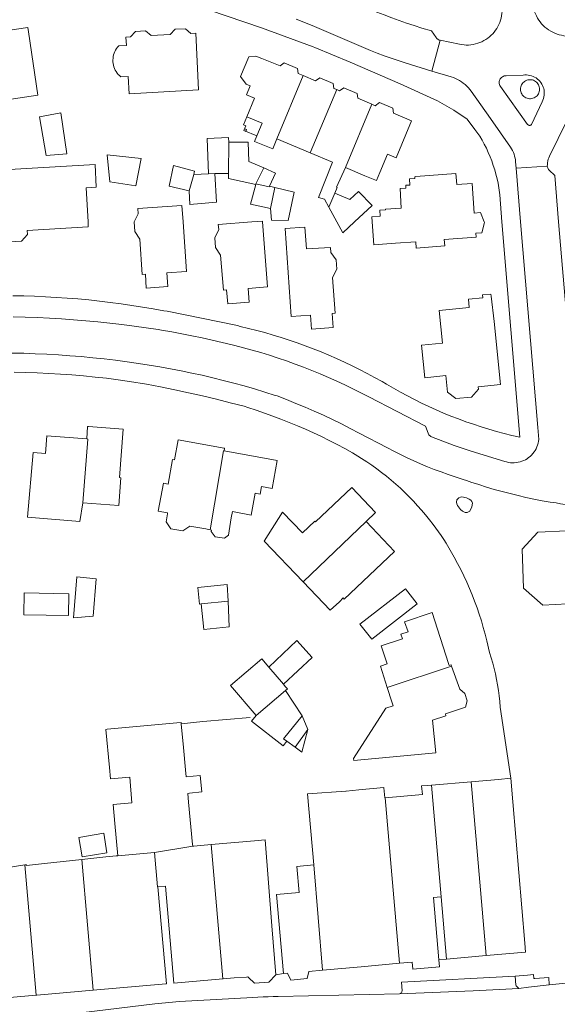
# Model space of a CAD drawing. Header units: metres. Extents: x 89888 to 94270, y 464165 to 468904.
# Tile 102 of 256: x 92092 to 92177, y 465877 to 466032. Entities that reach past the tile are written whole.
import ezdxf

# ---------------------------------------------------------------- set-up
doc = ezdxf.new("R2010")
doc.units = ezdxf.units.M
for name, color, linetype, lineweight in [('B_BEBOUWINGSGRENS_0', 251, 'CONTINUOUS', 13), ('B_LUIFEL_1', 251, 'CONTINUOUS', 13), ('B_OVERBOUWLIJN_LIJN_1', 251, 'CONTINUOUS', 13), ('B_TUSSENMUUR_0', 251, 'CONTINUOUS', 13), ('T_MUUR_30CM_LIJN_0', 251, 'CONTINUOUS', 13), ('V_WEGGRENS_0', 251, 'CONTINUOUS', 13)]:
    doc.layers.add(name, color=color, linetype=linetype, lineweight=lineweight)

msp = doc.modelspace()

# ---------------------------------------------------------------- linework, layer by layer
at = {"layer": 'B_BEBOUWINGSGRENS_0'}
for p, q in [((92120.65, 466020.84), (92120.18, 466029.77)), ((92137.13, 466023.08), (92132.99, 466013.1)), ((92132.99, 466013.1), (92138.25, 466010.9)), ((92096.63, 466010.51), (92099.86, 466010.75)), ((92110.76, 466005.68), (92111.61, 466010.01)), ((92122.2, 466007.59), (92119.88, 466007.5)), ((92123.18, 466007.64), (92125.36, 466007.63)), ((92119.17, 466004.92), (92119.24, 466002.74)), ((92132.68, 466005.42), (92131.83, 466005.63)), ((92131.53, 465989.77), (92130.74, 466000)), ((92148.28, 465996.38), (92151.69, 465996.65)), ((92130.96, 465949.67), (92137.14, 465943.21)), ((92153.24, 465942.15), (92146.07, 465936.54)), ((92125.69, 465926.87), (92129.73, 465922.14)), ((92136.96, 465922.12), (92134.32, 465926.07)), ((92137.86, 465919.96), (92136.96, 465922.12)), ((92135.86, 465917.15), (92137.86, 465919.96)), ((92134.53, 465918.1), (92135.86, 465917.15)), ((92157.34, 465911.17), (92163.62, 465911.71)), ((92169.85, 465912.24), (92170.16, 465908.54)), ((92170.16, 465908.54), (92172.08, 465886.22)), ((92159.72, 465883.72), (92158.87, 465893.54)), ((92172.08, 465886.22), (92172.2, 465884.8)), ((92172.2, 465884.8), (92166, 465884.27)), ((92166, 465884.27), (92159.72, 465883.72)), ((92095.02, 465878.01), (92088.86, 465877.52))]:
    msp.add_line(p, q, dxfattribs=at)
for points in [[(92088.95, 466019.05), (92095.3, 466020), (92093.81, 466029.99), (92093.71, 466030.65), (92090.52, 466030.18), (92090.62, 466029.51)], [(92120.18, 466029.77), (92119.42, 466029.73), (92118.56, 466030.48), (92116.97, 466030.4), (92116.18, 466029.55), (92113.15, 466029.39), (92112.29, 466030.13), (92110.68, 466030.05), (92109.91, 466029.19), (92109.17, 466029.15), (92109.25, 466027.85), (92108.05, 466027.77), (92107.87, 466027.57), (92107.71, 466027.35), (92107.56, 466027.11), (92107.44, 466026.87), (92107.33, 466026.62), (92107.25, 466026.35), (92107.19, 466026.09), (92107.15, 466025.82), (92107.13, 466025.54), (92107.14, 466025.27), (92107.17, 466024.99), (92107.22, 466024.72), (92107.3, 466024.46), (92107.39, 466024.2), (92107.51, 466023.95), (92107.65, 466023.72), (92107.81, 466023.49), (92107.98, 466023.28), (92108.17, 466023.08), (92108.38, 466022.9), (92109.55, 466022.97), (92109.72, 466020.19), (92120.65, 466020.84)], [(92137.13, 466023.08), (92136.34, 466023.41), (92136.24, 466024.21), (92134.13, 466025.1), (92133.49, 466024.61), (92130.63, 466025.79), (92129.67, 466026.17), (92128.58, 466026.05), (92127.27, 466022.92), (92128.15, 466021.72), (92128.79, 466021.45), (92128.2, 466020.05), (92129.48, 466019.52), (92128.24, 466016.58), (92130.64, 466015.57), (92129.81, 466013.58), (92129.44, 466012.7), (92132.32, 466011.52), (92132.99, 466013.1)], [(92142.42, 466020.88), (92141.95, 466021.07), (92141.85, 466021.85), (92139.73, 466022.75), (92139.09, 466022.26), (92137.13, 466023.08)], [(92147.96, 466018.57), (92145.74, 466019.51), (92145.63, 466020.29), (92143.52, 466021.17), (92142.87, 466020.69), (92142.42, 466020.88)], [(92143.78, 466008.58), (92146.85, 466007.3), (92148.7, 466006.53), (92149.23, 466007.8), (92150.45, 466010.71), (92151.81, 466010.14), (92154.19, 466015.95), (92151.35, 466017.14), (92151.24, 466017.94), (92149.14, 466018.82), (92148.49, 466018.34), (92147.96, 466018.57)], [(92099.86, 466010.75), (92098.9, 466017.21), (92095.56, 466016.61), (92096.63, 466010.51)], [(92128.07, 466014.29), (92128.18, 466014.57), (92127.9, 466014.69), (92127.79, 466014.41), (92128.07, 466014.29)], [(92125.39, 466012.59), (92125.36, 466013.32), (92121.97, 466013.19), (92122.2, 466007.59)], [(92130.93, 466008.52), (92128.54, 466009.56), (92128.45, 466012.6), (92125.39, 466012.59)], [(92111.61, 466010.01), (92106.24, 466010.6), (92106.62, 466006.31), (92110.76, 466005.68)], [(92138.25, 466010.9), (92141.75, 466009.43), (92139.54, 466003.88), (92140.48, 466003.59), (92141.16, 466002.33)], [(92087.68, 465998.34), (92088.98, 465998.42), (92089.02, 465997.75), (92090.07, 465996.83), (92092.72, 465996.97), (92093.66, 465998.01), (92093.62, 465998.68), (92103.25, 465999.21), (92103.21, 466000), (92102.89, 466005.41), (92104.51, 466005.5), (92104.31, 466009.06), (92087.13, 466008.09), (92087.59, 466000)], [(92119.88, 466007.5), (92120.02, 466008), (92116.7, 466008.89), (92115.98, 466005.63), (92119.17, 466004.92)], [(92119.24, 466002.74), (92123.47, 466003.13), (92123.18, 466007.64)], [(92125.36, 466007.63), (92125.36, 466006.85), (92129.64, 466005.9)], [(92131.83, 466005.63), (92132.75, 466007.72), (92130.93, 466008.52)], [(92142.11, 466004.52), (92142.5, 466005.44), (92142.39, 466005.49), (92143.78, 466008.58)], [(92151.69, 465996.65), (92154.88, 465996.89), (92154.96, 465995.89), (92159.45, 465996.22), (92159.37, 465997.22), (92164.39, 465997.59), (92164.34, 465998.23), (92165.32, 465998.3), (92165.72, 465999.92), (92165.69, 466000), (92165.08, 466001.47), (92164.11, 466001.4), (92163.76, 466006.07), (92161.35, 466005.9), (92161.22, 466007.65), (92154.87, 466007.18), (92154.71, 466007.14), (92154.72, 466006.84), (92153.87, 466006.8), (92153.93, 466005.83), (92153.31, 466005.8), (92153.34, 466005.32), (92152.41, 466005.27), (92152.58, 466002.16), (92150.13, 466002.03), (92150.13, 466001.89), (92149.22, 466001.84), (92149.27, 466000.92), (92147.96, 466000.83), (92148.02, 466000), (92148.28, 465996.38)], [(92129.64, 466005.9), (92128.83, 466002.83), (92131.97, 466002.15)], [(92131.97, 466002.15), (92132.11, 466000.27), (92134.75, 466000.24), (92135.69, 466004.68), (92132.68, 466005.42)], [(92143.38, 465998.26), (92145.24, 466000), (92148, 466002.58), (92145.87, 466004.8), (92144.48, 466003.54), (92142.11, 466004.52)], [(92118.2, 466000), (92118.02, 466002.61), (92111.04, 466002.12), (92111.09, 466001.3), (92110.48, 466000), (92110.59, 465998.48), (92111.37, 465997.28), (92111.76, 465991.72), (92112.25, 465991.76), (92112.4, 465989.58), (92115.79, 465989.82), (92115.64, 465992), (92118.74, 465992.21), (92118.2, 466000)], [(92141.16, 466002.33), (92142.43, 466000), (92143.38, 465998.26)], [(92130.74, 466000), (92130.73, 466000.13), (92129.01, 466000), (92123.75, 465999.59), (92123.81, 465998.79), (92123.21, 465997.52), (92123.33, 465995.98), (92124.12, 465994.78), (92124.55, 465989.23), (92125.06, 465989.27), (92125.23, 465987.1), (92128.62, 465987.36), (92128.45, 465989.53), (92131.53, 465989.77)], [(92137.63, 465995.77), (92137.41, 465999.17), (92134.29, 465998.97), (92135.22, 465985.08), (92138.3, 465985.29), (92138.45, 465983.11), (92141.84, 465983.34), (92141.68, 465985.54), (92142.19, 465985.59), (92141.77, 465991.26)], [(92141.77, 465991.26), (92142.42, 465992.53), (92142.31, 465994.03), (92141.49, 465995.16), (92141.43, 465995.98), (92137.63, 465995.77)], [(92165.47, 465988.01), (92163.19, 465987.8), (92163.3, 465986.51), (92158.58, 465986.04), (92159.1, 465980.88), (92155.81, 465980.55), (92156.33, 465975.42), (92159.62, 465975.76), (92159.89, 465973.15), (92161.2, 465972.13), (92163.68, 465972.38), (92164.76, 465973.65), (92164.73, 465973.99), (92168.26, 465974.35), (92167.25, 465984.3)], [(92167.25, 465984.3), (92166.75, 465988.32), (92166.72, 465988.59), (92165.42, 465988.51), (92165.47, 465988.01)], [(92102.4, 465955.68), (92108.04, 465955.26), (92108.37, 465959.65), (92108.17, 465959.67), (92108.74, 465967.32)], [(92108.74, 465967.32), (92103.3, 465967.73), (92103.15, 465967.74), (92103.01, 465965.77)], [(92103.01, 465965.77), (92096.73, 465966.24), (92096.52, 465963.47), (92094.57, 465963.62), (92093.69, 465953.43)], [(92124.68, 465963.9), (92124.75, 465964.29), (92124.65, 465964.31), (92117.43, 465965.64), (92116.85, 465962.49), (92116.55, 465962.55)], [(92122.46, 465951.44), (92122.67, 465951.4), (92122.63, 465951.16), (92123.27, 465950.34), (92124.74, 465950.1), (92125.38, 465950.57), (92125.79, 465953.33), (92125.97, 465954.31), (92128.92, 465953.77), (92129.55, 465957.21), (92130.34, 465957.07), (92130.56, 465958.25), (92132.23, 465957.94), (92133.04, 465962.37), (92124.68, 465963.9)], [(92116.55, 465962.55), (92115.84, 465958.66), (92115.1, 465958.8), (92114.29, 465954.37), (92115.76, 465954.1), (92115.74, 465953.95), (92115.51, 465952.72), (92116.28, 465951.61), (92118.14, 465951.26), (92119.26, 465952.03), (92121.76, 465951.57), (92122.46, 465951.44)], [(92147.05, 465952.75), (92148.55, 465954.19), (92144.79, 465958.14), (92139.07, 465952.69), (92138.97, 465952.8), (92137.01, 465950.94), (92133.89, 465954.22), (92130.96, 465949.67)], [(92093.69, 465953.43), (92101.92, 465952.75), (92102.4, 465955.68)], [(92137.14, 465943.21), (92141.41, 465938.76), (92142.86, 465940.1), (92143.45, 465940.69), (92143.61, 465940.52), (92151.52, 465948.04), (92147.05, 465952.75)], [(92101.45, 465944.02), (92100.94, 465937.57), (92104.04, 465937.82), (92104.5, 465943.73), (92101.45, 465944.02)], [(92125.29, 465940.16), (92125.17, 465942.81), (92120.53, 465942.32), (92120.78, 465939.72), (92121.04, 465939.76)], [(92146.07, 465936.54), (92147.93, 465934.17), (92155.1, 465939.78), (92153.24, 465942.15)], [(92093.08, 465938.04), (92100.12, 465937.9), (92100.19, 465941.35), (92093.15, 465941.49), (92093.08, 465938.04)], [(92121.04, 465939.76), (92121.47, 465935.69), (92125.48, 465936.15), (92125.29, 465940.16)], [(92160.53, 465929.95), (92160.47, 465930.12), (92160.17, 465930.02), (92160.05, 465930.35), (92157.48, 465938.39), (92153.13, 465936.95), (92153.67, 465935.34), (92152.53, 465934.96), (92152.77, 465934.25), (92149.42, 465933.14), (92150.36, 465930.29), (92149.32, 465929.95), (92150.37, 465926.55)], [(92134.02, 465927.08), (92138.53, 465931.32), (92136.14, 465933.97), (92131.69, 465929.79)], [(92131.69, 465929.79), (92130.59, 465931.08), (92125.69, 465926.87)], [(92150.17, 465923.29), (92145.06, 465915.35), (92145.1, 465915.05), (92158.03, 465916.26), (92157.54, 465921.41), (92159.64, 465922.12), (92159.56, 465922.42), (92162.74, 465923.48), (92163.01, 465924.45), (92162.64, 465925.62), (92161.82, 465926.3), (92160.53, 465929.95)], [(92134.32, 465926.07), (92134.64, 465926.35), (92134.35, 465926.69), (92134.15, 465926.92), (92134.02, 465927.08)], [(92150.37, 465926.55), (92151.1, 465924.31), (92151.3, 465923.66), (92150.17, 465923.29)], [(92129.73, 465922.14), (92128.98, 465921.23), (92133.99, 465917.35), (92134.53, 465918.1)], [(92107.9, 465900.04), (92107.42, 465905.13), (92107.16, 465908.09), (92110.13, 465908.35), (92109.79, 465912.43), (92106.76, 465912.16), (92106.59, 465913.93), (92106.03, 465919.96), (92106.22, 465919.98), (92117.19, 465920.99), (92117.88, 465921.06), (92117.9, 465920.85)], [(92117.9, 465920.85), (92118.25, 465917.08), (92118.58, 465913.6), (92118.68, 465912.5), (92120.91, 465912.7), (92121.13, 465910.09), (92119.23, 465909.9), (92118.93, 465909.87), (92119.06, 465908.5), (92119.68, 465901.8), (92119.71, 465901.55)], [(92150.08, 465909.18), (92155.92, 465909.69), (92155.76, 465911.06), (92156.72, 465911.13), (92157.34, 465911.17)], [(92163.62, 465911.71), (92167.95, 465912.08), (92169.85, 465912.24)], [(92138.8, 465898.59), (92137.8, 465909.8), (92143.87, 465910.24), (92143.92, 465910.24), (92145.9, 465910.42), (92149.85, 465910.77), (92149.86, 465910.72), (92149.99, 465909.17), (92150.08, 465909.18)], [(92119.71, 465901.55), (92119.9, 465901.56), (92122.6, 465901.8)], [(92122.6, 465901.8), (92129.47, 465902.4), (92131.16, 465902.55), (92132.19, 465888.96), (92132.84, 465881.22)], [(92088.09, 465897.8), (92088.63, 465897.88), (92093.27, 465898.58)], [(92093.27, 465898.58), (92093.51, 465898.62), (92093.5, 465898.49), (92096.37, 465898.79), (92102.23, 465899.42)], [(92102.23, 465899.42), (92106.01, 465899.83), (92107.66, 465900.01), (92107.9, 465900.04)], [(92134.01, 465881.44), (92132.9, 465893.91), (92136.48, 465894.23), (92136.12, 465898.35), (92138.8, 465898.59)], [(92114.21, 465895.14), (92115.56, 465879.82), (92115.49, 465879.81), (92104.04, 465878.8)], [(92124.46, 465880.59), (92116.76, 465879.93), (92115.41, 465895.24), (92114.21, 465895.14)], [(92158.87, 465893.54), (92158.26, 465893.49), (92157.66, 465893.44), (92158.53, 465883.61)], [(92152.34, 465883.06), (92146.27, 465882.52), (92140.2, 465881.98)], [(92158.53, 465883.61), (92158.62, 465882.5), (92154.43, 465882.13), (92154.33, 465883.24), (92152.34, 465883.06)], [(92140.2, 465881.98), (92138.04, 465881.79), (92137.75, 465880.65), (92135.19, 465880.42), (92134.67, 465881.49), (92134.01, 465881.44)], [(92132.84, 465881.22), (92131.73, 465880.07), (92129.48, 465879.91), (92128.49, 465880.83), (92128.39, 465880.91), (92128.18, 465880.9), (92126.26, 465880.76), (92124.53, 465880.6), (92124.46, 465880.59)], [(92104.04, 465878.8), (92095.14, 465878.02), (92095.02, 465878.01)]]:
    msp.add_lwpolyline(points, dxfattribs=at)
at = {"layer": 'B_LUIFEL_1'}
for points in [[(92135.86, 465917.15), (92136.94, 465916.38), (92137.86, 465919.96)], [(92106.18, 465900.5), (92105.68, 465903.57), (92101.77, 465902.93), (92102.27, 465899.86), (92106.18, 465900.5)]]:
    msp.add_lwpolyline(points, dxfattribs=at)
at = {"layer": 'B_OVERBOUWLIJN_LIJN_1'}
msp.add_lwpolyline([(92128.24, 466016.58), (92127.71, 466015.31), (92128.1, 466015.15), (92127.79, 466014.41), (92129.81, 466013.58)], dxfattribs=at)
at = {"layer": 'B_TUSSENMUUR_0'}
for p, q in [((92142.42, 466020.88), (92138.25, 466010.9)), ((92147.96, 466018.57), (92143.78, 466008.58)), ((92125.36, 466007.63), (92125.39, 466012.59)), ((92119.17, 466004.92), (92119.88, 466007.5)), ((92122.2, 466007.59), (92123.18, 466007.64)), ((92129.67, 466006), (92130.93, 466008.52)), ((92129.64, 466005.9), (92129.67, 466006)), ((92132.68, 466005.42), (92131.97, 466002.15)), ((92142.11, 466004.52), (92141.16, 466002.33)), ((92137.14, 465943.21), (92147.05, 465952.75)), ((92121.04, 465939.76), (92125.29, 465940.16)), ((92134.02, 465927.08), (92131.69, 465929.79)), ((92150.37, 465926.55), (92160.53, 465929.95)), ((92129.73, 465922.14), (92134.32, 465926.07)), ((92157.34, 465911.17), (92158.87, 465893.54)), ((92163.62, 465911.71), (92166, 465884.27)), ((92124.46, 465880.59), (92122.6, 465901.8)), ((92107.9, 465900.04), (92113.68, 465900.54)), ((92113.68, 465900.54), (92119.71, 465901.55)), ((92095.02, 465878.01), (92093.27, 465898.58)), ((92102.23, 465899.42), (92104.04, 465878.8)), ((92140.2, 465881.98), (92138.8, 465898.59))]:
    msp.add_line(p, q, dxfattribs=at)
for points in [[(92129.67, 466006), (92131.78, 466005.53), (92131.83, 466005.63)], [(92103.01, 465965.77), (92103.16, 465965.76), (92102.4, 465955.68)], [(92122.46, 465951.44), (92124.59, 465963.92), (92124.68, 465963.9)], [(92134.53, 465918.1), (92134.02, 465918.46), (92136.96, 465922.12)], [(92150.08, 465909.18), (92151.13, 465897.03), (92152.34, 465883.06)], [(92113.68, 465900.54), (92114.15, 465895.13), (92114.21, 465895.14)]]:
    msp.add_lwpolyline(points, dxfattribs=at)
at = {"layer": 'T_MUUR_30CM_LIJN_0'}
msp.add_lwpolyline([(92117.9, 465920.85), (92121.32, 465921.21), (92128.75, 465921.82)], dxfattribs=at)
at = {"layer": 'V_WEGGRENS_0'}
for p, q in [((92158.73, 466028.66), (92157.42, 466023.81)), ((92175.62, 466008.82), (92170.7, 466008.5)), ((92168.47, 466000), (92171.27, 465966.05)), ((92174.27, 465965.71), (92174.1, 465967.57)), ((92159.72, 465883.72), (92158.53, 465883.61)), ((92134.01, 465881.44), (92132.84, 465881.22)), ((92170.55, 465881.05), (92172.48, 465881.21)), ((92180.84, 465880.18), (92175.93, 465879.68)), ((92172.63, 465879.29), (92171.13, 465879.11)), ((92175.93, 465879.68), (92172.63, 465879.29))]:
    msp.add_line(p, q, dxfattribs=at)
for points in [[(92158.73, 466028.66), (92158.6, 466028.69), (92158.47, 466028.74), (92158.35, 466028.81), (92158.25, 466028.89), (92158.16, 466028.99), (92158.08, 466029.1), (92157.38, 466030.16), (92155.82, 466030.59), (92154.63, 466030.97), (92153.44, 466031.36), (92152.26, 466031.77), (92151.09, 466032.2), (92149.92, 466032.65), (92148.76, 466033.12), (92147.61, 466033.61), (92146.47, 466034.12), (92141.54, 466036.27), (92140.11, 466036.87), (92138.68, 466037.46), (92137.23, 466038.02), (92135.78, 466038.56), (92134.32, 466039.09), (92133.02, 466039.53)], [(92168.39, 466035.57), (92168.49, 466033.92), (92168.51, 466033.56), (92168.5, 466033.21), (92168.47, 466032.86), (92168.42, 466032.51), (92168.35, 466032.16), (92168.25, 466031.82), (92168.14, 466031.48), (92168, 466031.16), (92167.84, 466030.84), (92167.66, 466030.53), (92167.47, 466030.24), (92167.25, 466029.96), (92167.02, 466029.69), (92166.77, 466029.44), (92166.51, 466029.21), (92166.23, 466028.99), (92165.93, 466028.79), (92165.63, 466028.6), (92165.32, 466028.44), (92164.99, 466028.3)], [(92175.53, 466030.51), (92175.25, 466030.74), (92174.98, 466030.99), (92174.73, 466031.26), (92174.49, 466031.55), (92174.28, 466031.85), (92174.08, 466032.16), (92173.9, 466032.49), (92173.75, 466032.83), (92173.62, 466033.17), (92173.51, 466033.52), (92173.43, 466033.88), (92173.37, 466034.25), (92173.18, 466036.13)], [(92122.36, 466033.42), (92130.57, 466030.64), (92138.69, 466027.64), (92138.97, 466027.52), (92144.56, 466025.2), (92152.44, 466021.78), (92158.3, 466019.13), (92160.89, 466017.64), (92162.96, 466016.21), (92164.19, 466014.58)], [(92136.05, 466032.01), (92137.5, 466031.42), (92138.94, 466030.82), (92146.66, 466027.52), (92147.74, 466027.07), (92148.82, 466026.64), (92149.91, 466026.23), (92151, 466025.84), (92152.1, 466025.47), (92153.21, 466025.12), (92157.42, 466023.81)], [(92175.53, 466030.51), (92175.83, 466030.29), (92176.15, 466030.09), (92176.47, 466029.92), (92176.81, 466029.76), (92177.15, 466029.63), (92177.5, 466029.52), (92177.86, 466029.44), (92178.23, 466029.37), (92178.59, 466029.33), (92178.96, 466029.32), (92179.33, 466029.33), (92179.7, 466029.36), (92186.51, 466030.22)], [(92164.99, 466028.3), (92164.65, 466028.18), (92164.3, 466028.08), (92163.94, 466028), (92163.58, 466027.95), (92163.22, 466027.91), (92162.85, 466027.91), (92162.49, 466027.92), (92162.13, 466027.97), (92161.77, 466028.03), (92158.73, 466028.66)], [(92157.42, 466023.81), (92160.48, 466022.89), (92160.82, 466022.77), (92161.15, 466022.63), (92161.47, 466022.47), (92161.79, 466022.29), (92162.09, 466022.1), (92162.38, 466021.89), (92162.66, 466021.67), (92162.92, 466021.42), (92163.18, 466021.17), (92163.41, 466020.9), (92163.63, 466020.62), (92166.64, 466016.34)], [(92169.13, 466023.06), (92168.98, 466023.05), (92168.82, 466023.03), (92168.67, 466022.97), (92168.54, 466022.9), (92168.41, 466022.81), (92168.3, 466022.7), (92168.2, 466022.58), (92168.13, 466022.44), (92168.07, 466022.29), (92168.04, 466022.14), (92168.04, 466021.98), (92168.05, 466021.82), (92168.09, 466021.67), (92168.15, 466021.53), (92168.23, 466021.39), (92172.52, 466015.36), (92172.58, 466015.3), (92172.66, 466015.26), (92172.75, 466015.24), (92172.84, 466015.23), (92172.92, 466015.25), (92173.01, 466015.28), (92173.08, 466015.33), (92173.14, 466015.39), (92174.83, 466018.97), (92174.93, 466019.21), (92175.02, 466019.46), (92175.09, 466019.72), (92175.12, 466019.98), (92175.14, 466020.24), (92175.13, 466020.51), (92175.1, 466020.77), (92175.05, 466021.03), (92174.97, 466021.28), (92174.87, 466021.52), (92174.74, 466021.76), (92174.6, 466021.98), (92174.44, 466022.19), (92174.26, 466022.38), (92174.06, 466022.55), (92173.85, 466022.71), (92173.62, 466022.85), (92173.38, 466022.96), (92173.14, 466023.06), (92172.88, 466023.13), (92172.62, 466023.18), (92172.36, 466023.2), (92172.1, 466023.2), (92171.83, 466023.18), (92169.13, 466023.06)], [(92171.4, 466020.94), (92171.41, 466020.75), (92171.44, 466020.57), (92171.5, 466020.39), (92171.58, 466020.22), (92171.68, 466020.06), (92171.8, 466019.91), (92171.94, 466019.78), (92172.1, 466019.67), (92172.26, 466019.58), (92172.44, 466019.51), (92172.62, 466019.47), (92172.81, 466019.44), (92172.99, 466019.44), (92173.18, 466019.47), (92173.36, 466019.51), (92173.54, 466019.58), (92173.71, 466019.67), (92173.86, 466019.78), (92174, 466019.91), (92174.12, 466020.06), (92174.22, 466020.22), (92174.3, 466020.39), (92174.36, 466020.57), (92174.39, 466020.75), (92174.4, 466020.94), (92174.39, 466021.12), (92174.36, 466021.3), (92174.31, 466021.47), (92174.23, 466021.64), (92174.14, 466021.79), (92174.02, 466021.94), (92173.9, 466022.07), (92173.75, 466022.18), (92173.6, 466022.27), (92173.43, 466022.35), (92173.26, 466022.4), (92173.08, 466022.43), (92172.9, 466022.44), (92172.72, 466022.43), (92172.54, 466022.4), (92172.37, 466022.35), (92172.2, 466022.27), (92172.05, 466022.18), (92171.9, 466022.07), (92171.77, 466021.94), (92171.66, 466021.79), (92171.57, 466021.64), (92171.49, 466021.47), (92171.44, 466021.3), (92171.41, 466021.12), (92171.4, 466020.94)], [(92180.1, 466018.86), (92175.97, 466010.38), (92175.87, 466010.13), (92175.78, 466009.88), (92175.71, 466009.62), (92175.66, 466009.35), (92175.63, 466009.09), (92175.62, 466008.82)], [(92170.7, 466008.5), (92170.6, 466009.48), (92170.58, 466009.78), (92170.54, 466010.09), (92170.47, 466010.39), (92170.38, 466010.69), (92170.28, 466010.98), (92170.15, 466011.26), (92170, 466011.53), (92169.84, 466011.79), (92166.64, 466016.34)], [(92164.19, 466014.58), (92164.97, 466013.56), (92165.33, 466012.92), (92165.68, 466012.28), (92166.01, 466011.63), (92166.31, 466010.97), (92166.6, 466010.3), (92166.86, 466009.62), (92167.11, 466008.93), (92167.33, 466008.23), (92167.53, 466007.53), (92167.71, 466006.83), (92167.87, 466006.11), (92168.12, 466004.29), (92168.47, 466000)], [(92170.7, 466008.5), (92171.41, 466000), (92174.1, 465967.57)], [(92175.62, 466008.82), (92175.64, 466008.67), (92175.68, 466008.53), (92175.74, 466008.39), (92175.81, 466008.27), (92175.9, 466008.15), (92176.79, 466007.31), (92177.41, 466000), (92179.95, 465970.02), (92179.1, 465968.8), (92179.02, 465968.67), (92178.97, 465968.52), (92178.93, 465968.37), (92178.93, 465968.22), (92178.94, 465968.06)], [(92171.27, 465966.05), (92170.04, 465966.33), (92168.81, 465966.64), (92167.59, 465966.96), (92166.38, 465967.31), (92165.18, 465967.68), (92163.98, 465968.08), (92162.78, 465968.49), (92161.6, 465968.93), (92160.42, 465969.39), (92159.26, 465969.86), (92158.1, 465970.36), (92156.95, 465970.89), (92155.81, 465971.43), (92154.68, 465971.99), (92153.56, 465972.57), (92152.45, 465973.17), (92151.35, 465973.8), (92150.26, 465974.44), (92149.56, 465974.81), (92148.39, 465975.47), (92147.21, 465976.1), (92146.03, 465976.72), (92144.83, 465977.32), (92143.62, 465977.9), (92142.4, 465978.45), (92141.18, 465978.99), (92139.95, 465979.51), (92138.7, 465980), (92137.45, 465980.48), (92136.19, 465980.93), (92134.93, 465981.37), (92133.65, 465981.78), (92132.38, 465982.17), (92131.09, 465982.54), (92129.8, 465982.89), (92128.5, 465983.22), (92127.2, 465983.53), (92126.75, 465983.69), (92115.66, 465985.91), (92115.16, 465985.97), (92113.48, 465986.28), (92111.79, 465986.57), (92110.1, 465986.84), (92108.41, 465987.09), (92106.71, 465987.31), (92105.02, 465987.51), (92103.32, 465987.7), (92101.62, 465987.86), (92099.91, 465987.99), (92098.21, 465988.11), (92096.5, 465988.21), (92094.79, 465988.28), (92093.08, 465988.34), (92091.37, 465988.37)], [(92163.59, 465963.83), (92160.95, 465964.72), (92157.37, 465966.13), (92157.25, 465966.18), (92157.14, 465966.25), (92157.04, 465966.33), (92156.96, 465966.44), (92156.9, 465966.55), (92156.85, 465966.68), (92156.39, 465967.77), (92147.5, 465972.4), (92146.24, 465973.05), (92144.98, 465973.69), (92143.7, 465974.3), (92142.41, 465974.9), (92141.12, 465975.48), (92139.81, 465976.03), (92138.5, 465976.57), (92137.18, 465977.09), (92135.85, 465977.59), (92134.52, 465978.07), (92133.17, 465978.53), (92131.82, 465978.97), (92130.47, 465979.39), (92129.11, 465979.78), (92127.74, 465980.16), (92126.37, 465980.52), (92125.95, 465980.61), (92124.37, 465981), (92122.78, 465981.37), (92121.19, 465981.72), (92119.6, 465982.06), (92118, 465982.37), (92116.4, 465982.67), (92114.79, 465982.94), (92114.25, 465983.03), (92112.35, 465983.31), (92110.46, 465983.58), (92108.56, 465983.82), (92106.66, 465984.04), (92104.75, 465984.24), (92102.85, 465984.42), (92100.94, 465984.58), (92099.03, 465984.72), (92097.12, 465984.83), (92095.2, 465984.92), (92093.29, 465984.99), (92091.38, 465985.04)], [(92091.27, 465979.31), (92093.09, 465979.28), (92094.9, 465979.22), (92096.71, 465979.14), (92098.53, 465979.04), (92100.34, 465978.91), (92102.15, 465978.76), (92103.96, 465978.59), (92105.76, 465978.4), (92107.56, 465978.19), (92109.36, 465977.95), (92111.16, 465977.69), (92112.84, 465977.42), (92114.52, 465977.14), (92116.2, 465976.84), (92117.88, 465976.52), (92119.55, 465976.17), (92121.21, 465975.81), (92122.87, 465975.42), (92124.53, 465975.01), (92126.18, 465974.58), (92127.82, 465974.13), (92129.46, 465973.66), (92131.09, 465973.16), (92132.72, 465972.65), (92133.03, 465972.55), (92134.51, 465971.98), (92135.97, 465971.39), (92137.43, 465970.78), (92138.87, 465970.16), (92140.31, 465969.5), (92141.74, 465968.83), (92143.16, 465968.14), (92144.56, 465967.42), (92145.96, 465966.69), (92150.4, 465964.38), (92151.43, 465963.83), (92152.47, 465963.31), (92153.51, 465962.8), (92154.57, 465962.32), (92155.63, 465961.85), (92156.71, 465961.4), (92157.79, 465960.97), (92158.88, 465960.56), (92159.97, 465960.17), (92161.07, 465959.8), (92162.18, 465959.45)], [(92091.54, 465976.3), (92093.37, 465976.26), (92095.19, 465976.2), (92097.02, 465976.11), (92098.85, 465976), (92100.67, 465975.87), (92102.5, 465975.72), (92104.32, 465975.54), (92106.14, 465975.34), (92107.95, 465975.11), (92109.76, 465974.86), (92112.45, 465974.4), (92114.66, 465973.97), (92116.87, 465973.52), (92119.07, 465973.05), (92121.27, 465972.55), (92123.46, 465972.03), (92125.64, 465971.48), (92127.82, 465970.92), (92128.38, 465970.73), (92129.71, 465970.3), (92131.02, 465969.86), (92132.33, 465969.39), (92133.63, 465968.9), (92134.92, 465968.39), (92136.21, 465967.86), (92137.48, 465967.32), (92138.75, 465966.75), (92140.01, 465966.16), (92141.25, 465965.54), (92142.49, 465964.91), (92143.72, 465964.27), (92144.93, 465963.6), (92147.14, 465962.17), (92147.94, 465961.63), (92148.72, 465961.06), (92149.5, 465960.48), (92150.26, 465959.88), (92151, 465959.27), (92151.73, 465958.64), (92152.45, 465957.99), (92153.15, 465957.33), (92153.84, 465956.65), (92154.51, 465955.95), (92155.17, 465955.24), (92155.81, 465954.52), (92156.44, 465953.78), (92157.04, 465953.03), (92157.63, 465952.26)], [(92174.27, 465965.71), (92174.24, 465965.4), (92174.17, 465965.1), (92174.09, 465964.81), (92173.98, 465964.52), (92173.85, 465964.24), (92173.71, 465963.97), (92173.54, 465963.72), (92173.35, 465963.47), (92173.14, 465963.24), (92172.92, 465963.03), (92172.68, 465962.84), (92172.43, 465962.66), (92172.17, 465962.5), (92171.9, 465962.37), (92171.61, 465962.25), (92171.32, 465962.16), (92171.02, 465962.09), (92170.72, 465962.04), (92170.41, 465962.01), (92170.1, 465962.01), (92169.8, 465962.03), (92169.49, 465962.08), (92169.2, 465962.14), (92168.9, 465962.23), (92163.59, 465963.83)], [(92162.18, 465959.45), (92162.49, 465959.35), (92162.7, 465959.28), (92162.92, 465959.2), (92163.14, 465959.12), (92163.36, 465959.05), (92163.57, 465958.98)], [(92163.57, 465958.98), (92164.8, 465958.57), (92166.03, 465958.19), (92167.26, 465957.82), (92168.51, 465957.47), (92169.75, 465957.15), (92171.01, 465956.84), (92172.26, 465956.55), (92173.52, 465956.28), (92174.79, 465956.03), (92176.06, 465955.8), (92177.01, 465955.68), (92177.72, 465955.56), (92178.43, 465955.45), (92179.15, 465955.36), (92179.87, 465955.3), (92180.59, 465955.25), (92181.31, 465955.23), (92182.03, 465955.22), (92182.75, 465955.24), (92183.47, 465955.27), (92184.19, 465955.33), (92184.9, 465955.4), (92187.67, 465955.85)], [(92161.48, 465955.28), (92161.36, 465955.53), (92161.3, 465955.78), (92161.38, 465956.16), (92161.53, 465956.32), (92161.69, 465956.46), (92161.93, 465956.57), (92162.15, 465956.63), (92162.87, 465956.47)], [(92162.87, 465956.47), (92163.29, 465956.29), (92163.54, 465956.13), (92163.73, 465955.91), (92163.84, 465955.65), (92163.72, 465955.07), (92163.39, 465954.4), (92163.22, 465954.26), (92162.97, 465954.16), (92162.65, 465954.18), (92162.27, 465954.4), (92161.93, 465954.65), (92161.48, 465955.28)], [(92157.63, 465952.26), (92158.06, 465951.69), (92158.48, 465951.11), (92158.88, 465950.52), (92159.28, 465949.92), (92159.66, 465949.33), (92160.95, 465947.11), (92161.47, 465946.15), (92161.97, 465945.18), (92162.45, 465944.2), (92162.91, 465943.2), (92163.35, 465942.2), (92163.77, 465941.19), (92164.16, 465940.17), (92164.54, 465939.15), (92164.89, 465938.11)], [(92178.72, 465951.26), (92174.15, 465951.08), (92171.65, 465948.4), (92171.88, 465942.23), (92174.94, 465939.57), (92178.78, 465939.74), (92181.47, 465942.73), (92181.23, 465948.89), (92178.72, 465951.26)], [(92164.89, 465938.11), (92165.22, 465937.07), (92165.53, 465936.03), (92165.81, 465934.97), (92166.08, 465933.91), (92166.53, 465932.11), (92166.79, 465931.27), (92167.02, 465930.42), (92167.24, 465929.57), (92167.44, 465928.71), (92167.61, 465927.84), (92167.77, 465926.97), (92167.91, 465926.1), (92168.02, 465925.23), (92168.12, 465924.35), (92168.19, 465923.47), (92169.85, 465912.24)], [(92170.55, 465881.05), (92152.65, 465880.09), (92152.74, 465878.72), (92152.71, 465878.61), (92152.67, 465878.52), (92152.6, 465878.43), (92152.52, 465878.35), (92152.43, 465878.3), (92152.32, 465878.26)], [(92171.13, 465879.11), (92171.01, 465879.19), (92170.9, 465879.28), (92170.8, 465879.38), (92170.72, 465879.49), (92170.65, 465879.61), (92170.55, 465881.05)], [(92172.48, 465881.21), (92173.43, 465881.28), (92173.51, 465880.64), (92173.65, 465880.65), (92175.87, 465880.82), (92175.93, 465879.68)], [(92152.32, 465878.26), (92163.93, 465878.71), (92171.13, 465879.11)], [(92152.32, 465878.26), (92133.21, 465877.8), (92132.41, 465877.8), (92131.6, 465877.79), (92130.8, 465877.77), (92129.99, 465877.72), (92129.19, 465877.66), (92117.63, 465877.02), (92113.72, 465876.65), (92089.02, 465873.69)]]:
    msp.add_lwpolyline(points, dxfattribs=at)

doc.saveas('drawing.dxf')
